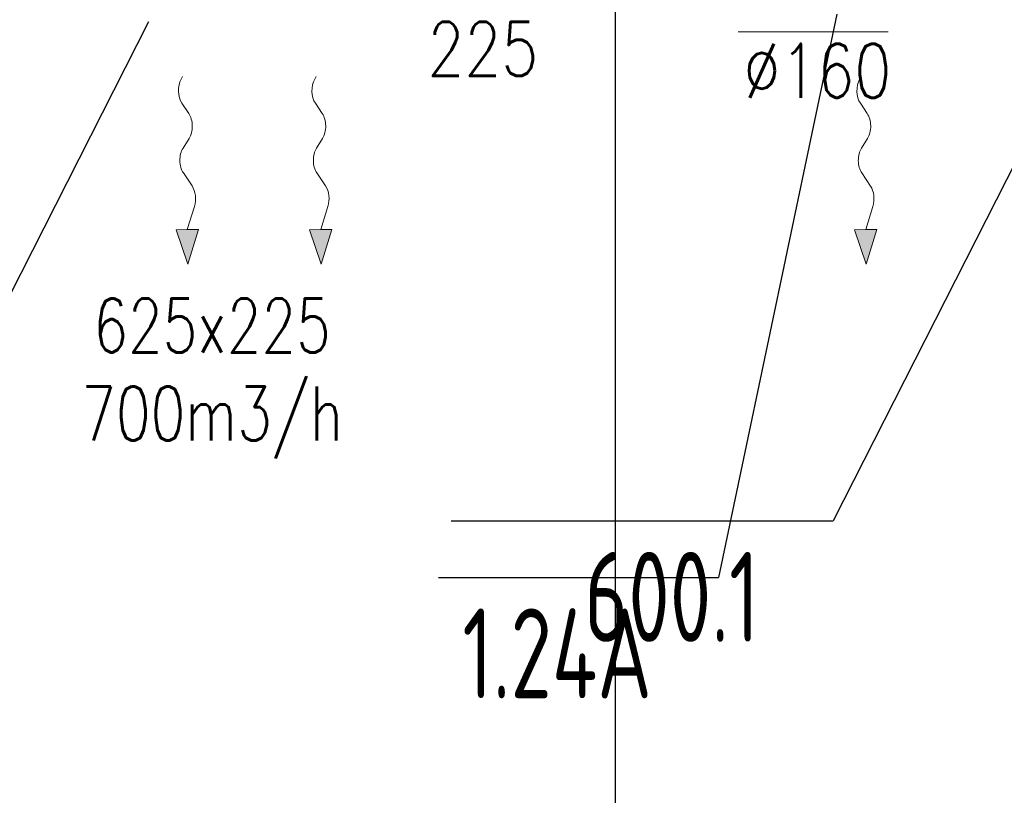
# Model space of a CAD drawing. Header units: millimetres. Extents: x -367720 to -162733, y 309172 to 337444.
# Tile 52 of 256: x -354365 to -352082, y 313615 to 315413. Entities that reach past the tile are written whole.
import ezdxf
from ezdxf.enums import TextEntityAlignment as Align

# ---------------------------------------------------------------- set-up
doc = ezdxf.new("R2010")
doc.units = ezdxf.units.MM
doc.header["$LTSCALE"] = 10
doc.header["$MEASUREMENT"] = 0
doc.linetypes.add('HIDDEN', pattern=[0.375, 0.25, -0.125])
doc.layers.get('0').update_dxf_attribs({"color": 255, "lineweight": 13})
for name, color, linetype, lineweight in [('VZ1', 6, 'Continuous', 18), ('vzt-popis', 81, 'Continuous', 20), ('vzt-popis1', 255, 'Continuous', 20), ('vzt-popis2', 91, 'Continuous', 20), ('vzt-přívod', 2, 'Continuous', 40), ('vzt-tenká', 2, 'Continuous', 20)]:
    doc.layers.add(name, color=color, linetype=linetype, lineweight=lineweight)
for name, color, linetype in [('VZT_odvod', 6, 'Continuous'), ('VZT_pozice', 1, 'Continuous'), ('ÚT_CHL-ovladač', 4, 'Continuous')]:
    doc.layers.add(name, color=color, linetype=linetype)
doc.styles.add('ISO8', font='ISO8.shx')
doc.styles.add('PITSIMP8', font='pitsimp8')
doc.styles.add('ROMANS', font='ROMANS.shx', dxfattribs={"height": 80})
doc.styles.add('Romans c', font='romans.shx')

# ---------------------------------------------------------------- blocks, each defined once
blk = doc.blocks.new('2DLUK051')
at = {"color": 0, "linetype": 'ByBlock'}
for p, q in [((0.0368, 0.572), (0.0234, 0.5864)), ((-0.029, 0.372), (0.033, 0.4318)), ((0.029, 0.172), (-0.029, 0.228)), ((-0.05, -0.0482), (0.029, 0.028)), ((0, -0.3), (-0.0694, -0.1663)), ((-0.1038, -0.3), (0, -0.5)), ((-0.1038, -0.3), (0, -0.3)), ((0, -0.5), (0.1038, -0.3)), ((0.1038, -0.3), (0, -0.3))]:
    blk.add_line(p, q, dxfattribs=at)
for centre, start, end in [((-0.0364, 0.5038), 313.9193, 42.9591), ((0.0403, 0.3), 133.9193, 226.0807), ((-0.0403, 0.1), 313.9193, 46.0807), ((0.0193, -0.1202), 133.9193, 207.4395)]:
    blk.add_arc(centre, 0.1, start, end, dxfattribs=at)
blk.add_solid([(-0.1038, -0.3), (0.1038, -0.3), (0, -0.5)], dxfattribs=at)
at = {"linetype": 'ByBlock', "style": 'PITSIMP8', "flags": 9}
for tag, p in [('BEZEICHNUNG', (-0.1081, 0.1756)), ('RAUM/GRUPPE', (-0.1081, 0.1556)), ('POS.NR.G-LV', (-0.1081, 0.1356)), ('FABRIKAT', (-0.1081, 0.1156)), ('KENNUNG', (-0.1081, 0.0756)), ('LEISTUNG', (-0.1081, 0.0556)), ('TYP', (-0.1081, 0.0956)), ('VOLUMENSTROM', (-0.1081, 0.0356)), ('DRUCK/-STUFE', (-0.1081, 0.0156)), ('ANSCHLUSS', (-0.1081, -0.0044)), ('GROESSE', (-0.1081, -0.0244)), ('DN', (-0.1081, -0.0444)), ('TEMPERATUR', (-0.1081, -0.0644)), ('SCHUTZART', (-0.1081, -0.1044)), ('DREHZAHL', (-0.1081, -0.0844)), ('SPANNUNG/FREQUENZ', (-0.1081, -0.1244)), ('GEWICHT', (-0.1081, -0.1444)), ('FREI', (-0.1081, -0.1644)), ('FREI', (-0.1081, -0.1844)), ('FREI', (-0.1081, -0.2044))]:
    blk.add_attdef(tag, text='', height=0.01, dxfattribs=at).set_placement(p, align=Align.MIDDLE)
blk = doc.blocks.new('LU-H')
at = {"linetype": 'ByBlock', "style": 'ISO8'}
blk.add_attdef('LU-WERT', text='', height=1, dxfattribs=at).set_placement((0.0065, -0.0082), align=Align.CENTER)
blk = doc.blocks.new('A$C44164CF6')
at = {"layer": 'VZT_pozice', "color": 7}
for p, q in [((716.3, -3512.2, 7.5), (129.2, -4669, 7.5)), ((2891.3, -3512.2, 7.5), (2304.2, -4669, 7.5))]:
    blk.add_line(p, q, dxfattribs=at)
at = {"layer": 'VZT_pozice', "color": 2}
blk.add_line((1418.4, -4669, 7.5), (2304.2, -4669, 7.5), dxfattribs=at)
at = {"layer": 'ÚT_CHL-ovladač'}
blk.add_line((1799.6, -7775.3), (1799.6, -3069.1), dxfattribs=at)
at = {"layer": 'vzt-tenká', "xscale": -250.000000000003, "yscale": 400, "zscale": 250.000000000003, "rotation": 0.7997548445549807}
for p in [(804.8, -3873.5), (1114.2, -3873.5)]:
    blk.add_blockref('2DLUK051', p, dxfattribs=at)
at = {"layer": 'VZT_odvod', "linetype": 'HIDDEN', "ltscale": 200}
ref = blk.add_blockref('LU-H', (2068.9, -4742.8, 7.5), dxfattribs=dict(at, xscale=250, yscale=250, zscale=250, rotation=180))
ref.add_attrib('LU-WERT', '600.1', dxfattribs={"layer": '0', "linetype": 'ByBlock', "height": 208.33, "style": 'ISO8', "width": 0.75}).set_placement((1930.1, -4949.1, 7.5), align=Align.CENTER)
at = {"layer": 'VZ1', "extrusion": (0, -1, -1.22461e-16), "style": 'ROMANS', "width": 0.8, "flags": 1}
for tag, p in [('MATERIAL', (-2269.1, 3112.5, -14812.2)), ('PRIRUBA', (-2269.1, 3112.5, -14812.2)), ('PRUTOK', (-2269.1, 3112.5, -14812.2)), ('PLOCHA', (-2269.1, 3112.5, -14812.2)), ('OBVOD', (-2269.1, 3112.5, -14812.2)), ('NAZEV', (-2269.1, 3112.5, -14812.2)), ('USEK', (-2269.1, 3112.5, -14812.2)), ('KOTA', (-2269.1, 3112.5, -14812.2)), ('TVAR', (-2269.1, 3112.5, -14812.2)), ('NB2', (-2269.1, 3112.5, -14812.2)), ('NB1', (-2269.1, 3112.5, -14812.2)), ('POS', (-2269.1, 3112.5, -14812.2)), ('DB', (-2269.1, 3112.5, -14812.2)), ('DA', (-2269.1, 3112.5, -14812.2)), ('B2', (-2269.1, 3112.5, -14812.2)), ('A2', (-2269.1, 3112.5, -14812.2)), ('B1', (-2269.1, 3112.5, -14812.2)), ('A1', (-2269.1, 3112.5, -14812.2)), ('LT', (-2269.1, 3112.5, -14812.2)), ('MATERIAL', (99885.3, 3112.5, -14812.2)), ('PRIRUBA', (99885.3, 3112.5, -14812.2)), ('PRUTOK', (99885.3, 3112.5, -14812.2)), ('PLOCHA', (99885.3, 3112.5, -14812.2)), ('OBVOD', (99885.3, 3112.5, -14812.2)), ('NAZEV', (99885.3, 3112.5, -14812.2)), ('USEK', (99885.3, 3112.5, -14812.2)), ('KOTA', (99885.3, 3112.5, -14812.2)), ('TVAR', (99885.3, 3112.5, -14812.2)), ('NB2', (99885.3, 3112.5, -14812.2)), ('NB1', (99885.3, 3112.5, -14812.2)), ('POS', (99885.3, 3112.5, -14812.2)), ('DB', (99885.3, 3112.5, -14812.2)), ('DA', (99885.3, 3112.5, -14812.2)), ('B2', (99885.3, 3112.5, -14812.2)), ('B1', (99885.3, 3112.5, -14812.2)), ('LT', (99885.3, 3112.5, -14812.2)), ('A2', (99885.3, 3112.5, -14812.2)), ('A1', (99885.3, 3112.5, -14812.2))]:
    blk.add_attdef(tag, p, '', height=1, rotation=180, dxfattribs=at)
at = {"layer": 'VZ1', "extrusion": (1.22461e-16, 1, 4.44089e-16), "style": 'ROMANS', "width": 0.8, "flags": 1}
for tag, p in [('MATERIAL', (2269.1, 2852.5, 14812.2)), ('PRIRUBA', (2269.1, 2852.5, 14812.2)), ('IZOLACE', (2269.1, 2852.5, 14812.2)), ('PRUTOK', (2269.1, 2852.5, 14812.2)), ('PLOCHA', (2269.1, 2852.5, 14812.2)), ('NASTCE', (2269.1, 2852.5, 14812.2)), ('OBVOD', (2269.1, 2852.5, 14812.2)), ('NAZEV', (2269.1, 2852.5, 14812.2)), ('USEK', (2269.1, 2852.5, 14812.2)), ('KOTA', (2269.1, 2852.5, 14812.2)), ('TVAR', (2269.1, 2852.5, 14812.2)), ('NB2', (2269.1, 2852.5, 14812.2)), ('NB1', (2269.1, 2852.5, 14812.2)), ('POS', (2269.1, 2852.5, 14812.2)), ('VS', (2269.1, 2852.5, 14812.2)), ('B1', (2269.1, 2852.5, 14812.2)), ('A1', (2269.1, 2852.5, 14812.2)), ('LT', (2269.1, 2852.5, 14812.2)), ('MATERIAL', (-99885.3, 2852.5, 14812.2)), ('PRIRUBA', (-99885.3, 2852.5, 14812.2)), ('IZOLACE', (-99885.3, 2852.5, 14812.2)), ('PRUTOK', (-99885.3, 2852.5, 14812.2)), ('PLOCHA', (-99885.3, 2852.5, 14812.2)), ('NASTCE', (-99885.3, 2852.5, 14812.2)), ('OBVOD', (-99885.3, 2852.5, 14812.2)), ('NAZEV', (-99885.3, 2852.5, 14812.2)), ('USEK', (-99885.3, 2852.5, 14812.2)), ('KOTA', (-99885.3, 2852.5, 14812.2)), ('TVAR', (-99885.3, 2852.5, 14812.2)), ('NB2', (-99885.3, 2852.5, 14812.2)), ('NB1', (-99885.3, 2852.5, 14812.2)), ('POS', (-99885.3, 2852.5, 14812.2)), ('B1', (-99885.3, 2852.5, 14812.2)), ('VS', (-99885.3, 2852.5, 14812.2)), ('LT', (-99885.3, 2852.5, 14812.2)), ('A1', (-99885.3, 2852.5, 14812.2))]:
    blk.add_attdef(tag, p, '', height=1, dxfattribs=at)
at = {"layer": 'vzt-popis2', "style": 'ROMANS', "width": 0.8}
blk.add_text('225', height=125, dxfattribs=at).set_placement((1491.8, -3574.9, 50007.5), align=Align.MIDDLE_CENTER)
at = {"layer": 'vzt-popis2', "style": 'Romans c', "width": 0.75}
for s, p in [('625x225', (864, -4278.6, 7.5)), ('700m3/h', (864, -4482.5, 7.5))]:
    blk.add_text(s, height=125, dxfattribs=at).set_placement(p, align=Align.CENTER)
blk = doc.blocks.new('A$C44067DDB')
at = {"layer": 'vzt-popis1'}
blk.add_line((12931.1289, 2764.524), (12583.5099, 2764.524), dxfattribs=at)
at = {"layer": 'VZT_pozice', "color": 7}
blk.add_line((12812.3423, 2806), (12537.906, 1499.9434), dxfattribs=at)
at = {"layer": 'VZT_pozice', "color": 2}
blk.add_line((11889.0515, 1499.9434), (12537.906, 1499.9434), dxfattribs=at)
at = {"layer": 'vzt-tenká', "xscale": -250.000000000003, "yscale": 400, "zscale": 250.000000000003, "rotation": 0.7997548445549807}
blk.add_blockref('2DLUK051', (12877.6136, 2426.4718, 7.5), dxfattribs=at)
at = {"layer": 'VZT_odvod', "linetype": 'HIDDEN', "ltscale": 200}
ref = blk.add_blockref('LU-H', (12302.676, 1426.1463, 0), dxfattribs=dict(at, xscale=250, yscale=250, zscale=250, rotation=180))
ref.add_attrib('LU-WERT', '1.24A', dxfattribs={"layer": '0', "linetype": 'ByBlock', "height": 208.33333, "style": 'ISO8', "width": 0.75}).set_placement((12163.8688, 1219.8646, 0), align=Align.CENTER)
at = {"layer": 'VZ1', "extrusion": (1.04009e-13, 1, -4.87544e-15), "style": 'ROMANS', "width": 0.8, "flags": 1}
for tag in ['KOTA', 'USEK', 'TVAR', 'POS', 'NB2', 'NB1', 'VS', 'LT', 'D']:
    blk.add_attdef(tag, (-111318.983, 5039.0799, 11669.1415), '', height=1, dxfattribs=at)
at = {"layer": 'VZ1', "extrusion": (1, -3.06152e-16, 0), "style": 'ROMANS', "width": 0.8, "flags": 1}
for tag in ['NB2', 'NB1', 'PRUTOK', 'USEK', 'KOTA', 'NAZEV', 'PRIRUBA2', 'POS', 'MATERIAL', 'PRUMER', 'PLOCHA', 'LT', 'UHEL', 'R', 'D', 'TVAR']:
    blk.add_attdef(tag, (11669.1415, 5039.0799, 111318.983), '', height=1, rotation=90, dxfattribs=at)
at = {"layer": 'VZ1', "extrusion": (-2.71917e-32, 1, -4.44089e-16), "style": 'ROMANS', "width": 0.8, "flags": 1}
for tag, p in [('MATERIAL', (-177204.9859, 2943.2966, 11491.6104)), ('PRIRUBA', (-177204.9859, 2943.2966, 11491.6104)), ('PRUTOK', (-177204.9859, 2943.2966, 11491.6104)), ('PLOCHA', (-177204.9859, 2943.2966, 11491.6104)), ('OBVOD', (-177204.9859, 2943.2966, 11491.6104)), ('NAZEV', (-177204.9859, 2943.2966, 11491.6104)), ('KOTA', (-177204.9859, 2943.2966, 11491.6104)), ('USEK', (-177204.9859, 2943.2966, 11491.6104)), ('TVAR', (-177204.9859, 2943.2966, 11491.6104)), ('NBN', (-177204.9859, 2943.2966, 11491.6104)), ('POS', (-177204.9859, 2943.2966, 11491.6104)), ('NB3', (-177204.9859, 2943.2966, 11491.6104)), ('VS', (-177204.9859, 2943.2966, 11491.6104)), ('LT', (-177204.9859, 2943.2966, 11491.6104)), ('B', (-177204.9859, 2943.2966, 11491.6104)), ('R', (-177204.9859, 2943.2966, 11491.6104)), ('A', (-177204.9859, 2943.2966, 11491.6104)), ('MATERIAL', (-11332.888, 6131.7212, 9501.275)), ('MATERIAL', (-11332.9671, 2943.2966, 9501.275)), ('PRIRUBA', (-11332.888, 6131.7212, 9501.275)), ('PRIRUBA', (-11332.9671, 2943.2966, 9501.275)), ('PRUTOK', (-11332.888, 6131.7212, 9501.275)), ('PRUTOK', (-11332.9671, 2943.2966, 9501.275)), ('PLOCHA', (-11332.888, 6131.7212, 9501.275)), ('PLOCHA', (-11332.9671, 2943.2966, 9501.275)), ('OBVOD', (-11332.888, 6131.7212, 9501.275)), ('OBVOD', (-11332.9671, 2943.2966, 9501.275)), ('NAZEV', (-11332.888, 6131.7212, 9501.275)), ('NAZEV', (-11332.9671, 2943.2966, 9501.275)), ('KOTA', (-11332.888, 6131.7212, 9501.275)), ('USEK', (-11332.888, 6131.7212, 9501.275)), ('KOTA', (-11332.9671, 2943.2966, 9501.275)), ('USEK', (-11332.9671, 2943.2966, 9501.275)), ('TVAR', (-11332.888, 6131.7212, 9501.275)), ('TVAR', (-11332.9671, 2943.2966, 9501.275)), ('NBN', (-11332.888, 6131.7212, 9501.275)), ('NBN', (-11332.9671, 2943.2966, 9501.275)), ('POS', (-11332.888, 6131.7212, 9501.275)), ('NB3', (-11332.888, 6131.7212, 9501.275)), ('POS', (-11332.9671, 2943.2966, 9501.275)), ('NB3', (-11332.9671, 2943.2966, 9501.275)), ('VS', (-11332.888, 6131.7212, 9501.275)), ('LT', (-11332.888, 6131.7212, 9501.275)), ('VS', (-11332.9671, 2943.2966, 9501.275)), ('LT', (-11332.9671, 2943.2966, 9501.275)), ('B', (-11332.888, 6131.7212, 9501.275)), ('R', (-11332.888, 6131.7212, 9501.275)), ('A', (-11332.888, 6131.7212, 9501.275)), ('B', (-11332.9671, 2943.2966, 9501.275)), ('R', (-11332.9671, 2943.2966, 9501.275)), ('A', (-11332.9671, 2943.2966, 9501.275)), ('MATERIAL', (-109446.9123, 2943.2966, 9501.275)), ('PRIRUBA', (-109446.9123, 2943.2966, 9501.275)), ('PRUTOK', (-109446.9123, 2943.2966, 9501.275)), ('PLOCHA', (-109446.9123, 2943.2966, 9501.275)), ('OBVOD', (-109446.9123, 2943.2966, 9501.275)), ('NAZEV', (-109446.9123, 2943.2966, 9501.275)), ('KOTA', (-109446.9123, 2943.2966, 9501.275)), ('USEK', (-109446.9123, 2943.2966, 9501.275)), ('TVAR', (-109446.9123, 2943.2966, 9501.275)), ('NBN', (-109446.9123, 2943.2966, 9501.275)), ('POS', (-109446.9123, 2943.2966, 9501.275)), ('NB3', (-109446.9123, 2943.2966, 9501.275)), ('VS', (-109446.9123, 2943.2966, 9501.275)), ('LT', (-109446.9123, 2943.2966, 9501.275)), ('B', (-109446.9123, 2943.2966, 9501.275)), ('R', (-109446.9123, 2943.2966, 9501.275)), ('A', (-109446.9123, 2943.2966, 9501.275))]:
    blk.add_attdef(tag, p, '', height=1, dxfattribs=at)
at = {"layer": 'VZ1', "extrusion": (-1, 0, 0), "style": 'ROMANS', "width": 0.8, "flags": 1}
for tag, p in [('NB3', (-11312.8354, 2943.2966, -178642.0188)), ('PRUTOK', (-11312.8354, 2943.2966, -178642.0188)), ('USEK', (-11312.8354, 2943.2966, -178642.0188)), ('VS', (-11312.8354, 2943.2966, -178642.0188)), ('NAZEV', (-11312.8354, 2943.2966, -178642.0188)), ('KOTA', (-11312.8354, 2943.2966, -178642.0188)), ('POS', (-11312.8354, 2943.2966, -178642.0188)), ('MATERIAL', (-11312.8354, 2943.2966, -178642.0188)), ('PRIRUBA', (-11312.8354, 2943.2966, -178642.0188)), ('PLOCHA', (-11312.8354, 2943.2966, -178642.0188)), ('OBVOD', (-11312.8354, 2943.2966, -178642.0188)), ('R', (-11312.8354, 2943.2966, -178642.0188)), ('LT', (-11312.8354, 2943.2966, -178642.0188)), ('B', (-11312.8354, 2943.2966, -178642.0188)), ('A', (-11312.8354, 2943.2966, -178642.0188)), ('TVAR', (-11312.8354, 2943.2966, -178642.0188)), ('NB3', (-9322.5, 6131.7212, -12769.9209)), ('PRUTOK', (-9322.5, 6131.7212, -12769.9209)), ('USEK', (-9322.5, 6131.7212, -12769.9209)), ('VS', (-9322.5, 6131.7212, -12769.9209)), ('NAZEV', (-9322.5, 6131.7212, -12769.9209)), ('KOTA', (-9322.5, 6131.7212, -12769.9209)), ('POS', (-9322.5, 6131.7212, -12769.9209)), ('MATERIAL', (-9322.5, 6131.7212, -12769.9209)), ('PRIRUBA', (-9322.5, 6131.7212, -12769.9209)), ('PLOCHA', (-9322.5, 6131.7212, -12769.9209)), ('OBVOD', (-9322.5, 6131.7212, -12769.9209)), ('R', (-9322.5, 6131.7212, -12769.9209)), ('LT', (-9322.5, 6131.7212, -12769.9209)), ('B', (-9322.5, 6131.7212, -12769.9209)), ('A', (-9322.5, 6131.7212, -12769.9209)), ('TVAR', (-9322.5, 6131.7212, -12769.9209)), ('NB3', (-9322.5, 2943.2966, -12770)), ('PRUTOK', (-9322.5, 2943.2966, -12770)), ('USEK', (-9322.5, 2943.2966, -12770)), ('VS', (-9322.5, 2943.2966, -12770)), ('NAZEV', (-9322.5, 2943.2966, -12770)), ('KOTA', (-9322.5, 2943.2966, -12770)), ('POS', (-9322.5, 2943.2966, -12770)), ('MATERIAL', (-9322.5, 2943.2966, -12770)), ('PRIRUBA', (-9322.5, 2943.2966, -12770)), ('PLOCHA', (-9322.5, 2943.2966, -12770)), ('OBVOD', (-9322.5, 2943.2966, -12770)), ('R', (-9322.5, 2943.2966, -12770)), ('LT', (-9322.5, 2943.2966, -12770)), ('B', (-9322.5, 2943.2966, -12770)), ('A', (-9322.5, 2943.2966, -12770)), ('TVAR', (-9322.5, 2943.2966, -12770)), ('NB3', (-9322.5, 2943.2966, -110883.9452)), ('PRUTOK', (-9322.5, 2943.2966, -110883.9452)), ('USEK', (-9322.5, 2943.2966, -110883.9452)), ('VS', (-9322.5, 2943.2966, -110883.9452)), ('NAZEV', (-9322.5, 2943.2966, -110883.9452)), ('KOTA', (-9322.5, 2943.2966, -110883.9452)), ('POS', (-9322.5, 2943.2966, -110883.9452)), ('MATERIAL', (-9322.5, 2943.2966, -110883.9452)), ('PRIRUBA', (-9322.5, 2943.2966, -110883.9452)), ('PLOCHA', (-9322.5, 2943.2966, -110883.9452)), ('OBVOD', (-9322.5, 2943.2966, -110883.9452)), ('R', (-9322.5, 2943.2966, -110883.9452)), ('LT', (-9322.5, 2943.2966, -110883.9452)), ('B', (-9322.5, 2943.2966, -110883.9452)), ('A', (-9322.5, 2943.2966, -110883.9452)), ('TVAR', (-9322.5, 2943.2966, -110883.9452))]:
    blk.add_attdef(tag, p, '', height=1, rotation=270, dxfattribs=at)
at = {"layer": 'VZ1', "extrusion": (1, -2.32324e-14, 0), "style": 'ROMANS', "width": 0.8, "flags": 1}
for tag in ['NB2', 'NB1', 'PRUTOK', 'USEK', 'KOTA', 'NAZEV', 'PRIRUBA2', 'POS', 'MATERIAL', 'PRUMER', 'PLOCHA', 'LT', 'UHEL', 'R', 'D', 'TVAR']:
    blk.add_attdef(tag, (11224.1742, 2147.9426, 13745.0379), '', height=1, rotation=270, dxfattribs=at)
at = {"layer": 'VZ1', "extrusion": (-1.83691e-16, -1, 0), "style": 'ROMANS', "width": 0.8, "flags": 1}
for tag in ['POZNAMKA', 'NB2', 'NB1', 'DATA-HODNOTA', 'DATA-KLIC', 'PRUTOK', 'USEK', 'DRUHTLUM', 'ZETA', 'PR', 'TYP', 'NAZEV', 'POS', 'VETA']:
    blk.add_attdef(tag, (111863.9472, 3000, -10940.785), '', height=1, dxfattribs=at)
at = {"layer": 'VZ1', "extrusion": (0, 1, -1.26974e-15), "style": 'ROMANS', "width": 0.8, "flags": 1}
for tag in ['PRIRUBA2', 'MATERIAL', 'PRUMER', 'IZOLACE', 'PRUTOK', 'PLOCHA', 'NASTCE', 'NAZEV', 'KOTA', 'USEK', 'TVAR', 'POS', 'NB2', 'NB1', 'VS', 'LT', 'D']:
    blk.add_attdef(tag, (-111858.983, 2389.3275, 10075), '', height=1, dxfattribs=at)
at = {"layer": 'VZ1', "style": 'ROMANS', "width": 0.8, "flags": 1}
for tag in ['VS', 'OBVOD', 'USEK', 'IZOLACE', 'NASTCE', 'PRUTOK', 'KOTA', 'POS', 'PRIRUBA', 'PLOCHA', 'A1', 'TVAR', 'NB2', 'NB1', 'NAZEV', 'MATERIAL', 'LT', 'B1']:
    blk.add_attdef(tag, (12740, 9530), '', height=1, rotation=270, dxfattribs=at)
at = {"layer": 'VZ1', "extrusion": (0, -1, 0), "style": 'ROMANS', "width": 0.8, "flags": 1}
for tag, p in [('NBN', (179201.405, 2639.0523, -9490.3354)), ('NB3', (179201.405, 2639.0523, -9490.3354)), ('PRUTOK', (179201.405, 2639.0523, -9490.3354)), ('USEK', (179201.405, 2639.0523, -9490.3354)), ('VS', (179201.405, 2639.0523, -9490.3354)), ('NAZEV', (179201.405, 2639.0523, -9490.3354)), ('KOTA', (179201.405, 2639.0523, -9490.3354)), ('POS', (179201.405, 2639.0523, -9490.3354)), ('MATERIAL', (179201.405, 2639.0523, -9490.3354)), ('PRIRUBA', (179201.405, 2639.0523, -9490.3354)), ('PLOCHA', (179201.405, 2639.0523, -9490.3354)), ('OBVOD', (179201.405, 2639.0523, -9490.3354)), ('R', (179201.405, 2639.0523, -9490.3354)), ('LT', (179201.405, 2639.0523, -9490.3354)), ('B', (179201.405, 2639.0523, -9490.3354)), ('A', (179201.405, 2639.0523, -9490.3354)), ('TVAR', (179201.405, 2639.0523, -9490.3354)), ('NBN', (13329.3863, 2639.0523, -7500)), ('NB3', (13329.3863, 2639.0523, -7500)), ('PRUTOK', (13329.3863, 2639.0523, -7500)), ('USEK', (13329.3863, 2639.0523, -7500)), ('VS', (13329.3863, 2639.0523, -7500)), ('NAZEV', (13329.3863, 2639.0523, -7500)), ('KOTA', (13329.3863, 2639.0523, -7500)), ('POS', (13329.3863, 2639.0523, -7500)), ('MATERIAL', (13329.3863, 2639.0523, -7500)), ('PRIRUBA', (13329.3863, 2639.0523, -7500)), ('PLOCHA', (13329.3863, 2639.0523, -7500)), ('OBVOD', (13329.3863, 2639.0523, -7500)), ('R', (13329.3863, 2639.0523, -7500)), ('LT', (13329.3863, 2639.0523, -7500)), ('B', (13329.3863, 2639.0523, -7500)), ('A', (13329.3863, 2639.0523, -7500)), ('TVAR', (13329.3863, 2639.0523, -7500)), ('TVAR', (111443.3315, 2639.0523, -7500)), ('A', (111443.3315, 2639.0523, -7500)), ('B', (111443.3315, 2639.0523, -7500)), ('LT', (111443.3315, 2639.0523, -7500)), ('R', (111443.3315, 2639.0523, -7500)), ('OBVOD', (111443.3315, 2639.0523, -7500)), ('PLOCHA', (111443.3315, 2639.0523, -7500)), ('PRIRUBA', (111443.3315, 2639.0523, -7500)), ('MATERIAL', (111443.3315, 2639.0523, -7500)), ('POS', (111443.3315, 2639.0523, -7500)), ('KOTA', (111443.3315, 2639.0523, -7500)), ('NAZEV', (111443.3315, 2639.0523, -7500)), ('VS', (111443.3315, 2639.0523, -7500)), ('USEK', (111443.3315, 2639.0523, -7500)), ('PRUTOK', (111443.3315, 2639.0523, -7500)), ('NB3', (111443.3315, 2639.0523, -7500)), ('NBN', (111443.3315, 2639.0523, -7500)), ('NBN', (111443.3315, 2639.0523, -7500)), ('NB3', (111443.3315, 2639.0523, -7500)), ('PRUTOK', (111443.3315, 2639.0523, -7500)), ('USEK', (111443.3315, 2639.0523, -7500)), ('VS', (111443.3315, 2639.0523, -7500)), ('NAZEV', (111443.3315, 2639.0523, -7500)), ('KOTA', (111443.3315, 2639.0523, -7500)), ('POS', (111443.3315, 2639.0523, -7500)), ('MATERIAL', (111443.3315, 2639.0523, -7500)), ('PRIRUBA', (111443.3315, 2639.0523, -7500)), ('PLOCHA', (111443.3315, 2639.0523, -7500)), ('OBVOD', (111443.3315, 2639.0523, -7500)), ('R', (111443.3315, 2639.0523, -7500)), ('LT', (111443.3315, 2639.0523, -7500)), ('B', (111443.3315, 2639.0523, -7500)), ('A', (111443.3315, 2639.0523, -7500)), ('TVAR', (111443.3315, 2639.0523, -7500))]:
    blk.add_attdef(tag, p, '', height=1, rotation=90, dxfattribs=at)
at = {"layer": 'VZ1', "extrusion": (2.83287e-14, -1, 0), "style": 'ROMANS', "width": 0.8, "flags": 1}
for tag, p in [('IZOLACE', (4619.6938, 3000, -5099.5832)), ('NASTCE', (4619.6938, 3000, -5099.5832)), ('NB2', (4619.6938, 3000, -5099.5832)), ('NB1', (4619.6938, 3000, -5099.5832)), ('VS', (4619.6938, 3000, -5099.5832)), ('PRUTOK', (4619.6938, 3000, -5099.5832)), ('USEK', (4619.6938, 3000, -5099.5832)), ('KOTA', (4619.6938, 3000, -5099.5832)), ('NAZEV', (4619.6938, 3000, -5099.5832)), ('PRIRUBA2', (4619.6938, 3000, -5099.5832)), ('POS', (4619.6938, 3000, -5099.5832)), ('MATERIAL', (4619.6938, 3000, -5099.5832)), ('PRUMER', (4619.6938, 3000, -5099.5832)), ('PLOCHA', (4619.6938, 3000, -5099.5832)), ('LT', (4619.6938, 3000, -5099.5832)), ('D', (4619.6938, 3000, -5099.5832)), ('TVAR', (4619.6938, 3000, -5099.5832)), ('IZOLACE', (102733.639, 3000, -4512.6709)), ('NASTCE', (102733.639, 3000, -4512.6709)), ('NB2', (102733.639, 3000, -4512.6709)), ('NB1', (102733.639, 3000, -4512.6709)), ('VS', (102733.639, 3000, -4512.6709)), ('PRUTOK', (102733.639, 3000, -4512.6709)), ('USEK', (102733.639, 3000, -4512.6709)), ('KOTA', (102733.639, 3000, -4512.6709)), ('NAZEV', (102733.639, 3000, -4512.6709)), ('PRIRUBA2', (102733.639, 3000, -4512.6709)), ('POS', (102733.639, 3000, -4512.6709)), ('MATERIAL', (102733.639, 3000, -4512.6709)), ('PRUMER', (102733.639, 3000, -4512.6709)), ('PLOCHA', (102733.639, 3000, -4512.6709)), ('LT', (102733.639, 3000, -4512.6709)), ('D', (102733.639, 3000, -4512.6709)), ('TVAR', (102733.639, 3000, -4512.6709))]:
    blk.add_attdef(tag, p, '', height=1, dxfattribs=at)
at = {"layer": 'vzt-popis', "style": 'ROMANS', "width": 0.8}
blk.add_text('%%C160', height=125, dxfattribs=at).set_placement((12767.3194, 2674.524), align=Align.MIDDLE_CENTER)
at = {"layer": 'vzt-přívod', "lineweight": 30, "extrusion": (-1, 0, 0), "style": 'ROMANS', "width": 0.8, "flags": 1}
for p in [(-11312.8354, 2943.2966, -178642.0188), (-9322.5, 6131.7212, -12769.9209), (-9322.5, 2943.2966, -12770), (-9322.5, 2943.2966, -110883.9452)]:
    blk.add_attdef('NBN', p, '', height=1, rotation=270, dxfattribs=at)
at = {"layer": 'vzt-přívod', "lineweight": 30, "extrusion": (0.707107, 0.707107, 0), "style": 'ROMANS', "width": 0.8, "flags": 1}
for tag, p in [('PRIRUBA2', (-1079.1254, 2936.5022, 15975.6328)), ('MATERIAL', (-1079.1254, 2936.5022, 15975.6328)), ('PRUMER', (-1079.1254, 2936.5022, 15975.6328)), ('IZOLACE', (-1079.1254, 2936.5022, 15975.6328)), ('PRUTOK', (-1079.1254, 2936.5022, 15975.6328)), ('PLOCHA', (-1079.1254, 2936.5022, 15975.6328)), ('NASTCE', (-1079.1254, 2936.5022, 15975.6328)), ('NAZEV', (-1079.1254, 2936.5022, 15975.6328)), ('KOTA', (-1079.1254, 2936.5022, 15975.6328)), ('USEK', (-1079.1254, 2936.5022, 15975.6328)), ('TVAR', (-1079.1254, 2936.5022, 15975.6328)), ('POS', (-1079.1254, 2936.5022, 15975.6328)), ('NB2', (-1079.1254, 2936.5022, 15975.6328)), ('NB1', (-1079.1254, 2936.5022, 15975.6328)), ('VS', (-1079.1254, 2936.5022, 15975.6328)), ('LT', (-1079.1254, 2936.5022, 15975.6328)), ('D', (-1079.1254, 2936.5022, 15975.6328)), ('PRIRUBA2', (-70456.1614, 2936.5022, 85352.6688)), ('MATERIAL', (-70456.1614, 2936.5022, 85352.6688)), ('PRUMER', (-70456.1614, 2936.5022, 85352.6688)), ('IZOLACE', (-70456.1614, 2936.5022, 85352.6688)), ('PRUTOK', (-70456.1614, 2936.5022, 85352.6688)), ('PLOCHA', (-70456.1614, 2936.5022, 85352.6688)), ('NASTCE', (-70456.1614, 2936.5022, 85352.6688)), ('NAZEV', (-70456.1614, 2936.5022, 85352.6688)), ('KOTA', (-70456.1614, 2936.5022, 85352.6688)), ('USEK', (-70456.1614, 2936.5022, 85352.6688)), ('TVAR', (-70456.1614, 2936.5022, 85352.6688)), ('POS', (-70456.1614, 2936.5022, 85352.6688)), ('NB2', (-70456.1614, 2936.5022, 85352.6688)), ('NB1', (-70456.1614, 2936.5022, 85352.6688)), ('VS', (-70456.1614, 2936.5022, 85352.6688)), ('LT', (-70456.1614, 2936.5022, 85352.6688)), ('D', (-70456.1614, 2936.5022, 85352.6688))]:
    blk.add_attdef(tag, p, '', height=1, dxfattribs=at)
at = {"layer": 'vzt-přívod', "lineweight": 30, "style": 'ROMANS', "width": 0.8, "flags": 1}
for tag, p in [('USEK', (11882.7585, 10460.1981, 2936.5022)), ('UHEL', (11882.7585, 10460.1981, 2936.5022)), ('PRUTOK', (11882.7585, 10460.1981, 2936.5022)), ('KOTA', (11882.7585, 10460.1981, 2936.5022)), ('PRIRUBA2', (11882.7585, 10460.1981, 2936.5022)), ('POS', (11882.7585, 10460.1981, 2936.5022)), ('PRUMER', (11882.7585, 10460.1981, 2936.5022)), ('PLOCHA', (11882.7585, 10460.1981, 2936.5022)), ('TVAR', (11882.7585, 10460.1981, 2936.5022)), ('NB2', (11882.7585, 10460.1981, 2936.5022)), ('NB1', (11882.7585, 10460.1981, 2936.5022)), ('NAZEV', (11882.7585, 10460.1981, 2936.5022)), ('MATERIAL', (11882.7585, 10460.1981, 2936.5022)), ('LT', (11882.7585, 10460.1981, 2936.5022)), ('R', (11882.7585, 10460.1981, 2936.5022)), ('D', (11882.7585, 10460.1981, 2936.5022)), ('USEK', (109996.7036, 10460.1981, 2936.5022)), ('UHEL', (109996.7036, 10460.1981, 2936.5022)), ('PRUTOK', (109996.7036, 10460.1981, 2936.5022)), ('KOTA', (109996.7036, 10460.1981, 2936.5022)), ('PRIRUBA2', (109996.7036, 10460.1981, 2936.5022)), ('POS', (109996.7036, 10460.1981, 2936.5022)), ('PRUMER', (109996.7036, 10460.1981, 2936.5022)), ('PLOCHA', (109996.7036, 10460.1981, 2936.5022)), ('TVAR', (109996.7036, 10460.1981, 2936.5022)), ('NB2', (109996.7036, 10460.1981, 2936.5022)), ('NB1', (109996.7036, 10460.1981, 2936.5022)), ('NAZEV', (109996.7036, 10460.1981, 2936.5022)), ('MATERIAL', (109996.7036, 10460.1981, 2936.5022)), ('LT', (109996.7036, 10460.1981, 2936.5022)), ('R', (109996.7036, 10460.1981, 2936.5022)), ('D', (109996.7036, 10460.1981, 2936.5022))]:
    blk.add_attdef(tag, p, '', height=1, rotation=270, dxfattribs=at)
at = {"layer": 'vzt-přívod', "lineweight": 30, "extrusion": (-1, 0, 1.77636e-15), "style": 'ROMANS', "width": 0.8, "flags": 1}
for tag in ['IZOLACE', 'NASTCE', 'NB2', 'NB1', 'VS', 'PRUTOK', 'USEK', 'KOTA', 'NAZEV', 'POS', 'MATERIAL', 'PRIRUBA', 'PLOCHA', 'OBVOD', 'LT', 'B1', 'A1', 'TVAR']:
    blk.add_attdef(tag, (-9530, 2813.2966, -12620), '', height=1, dxfattribs=at)

msp = doc.modelspace()

# ---------------------------------------------------------------- block references
msp.add_blockref('A$C44164CF6', (-354782.9, 318920.1))

# ---------------------------------------------------------------- next in the draw order: block references
msp.add_blockref('A$C44067DDB', (-365282.9, 312620.1))

doc.saveas('drawing.dxf')
